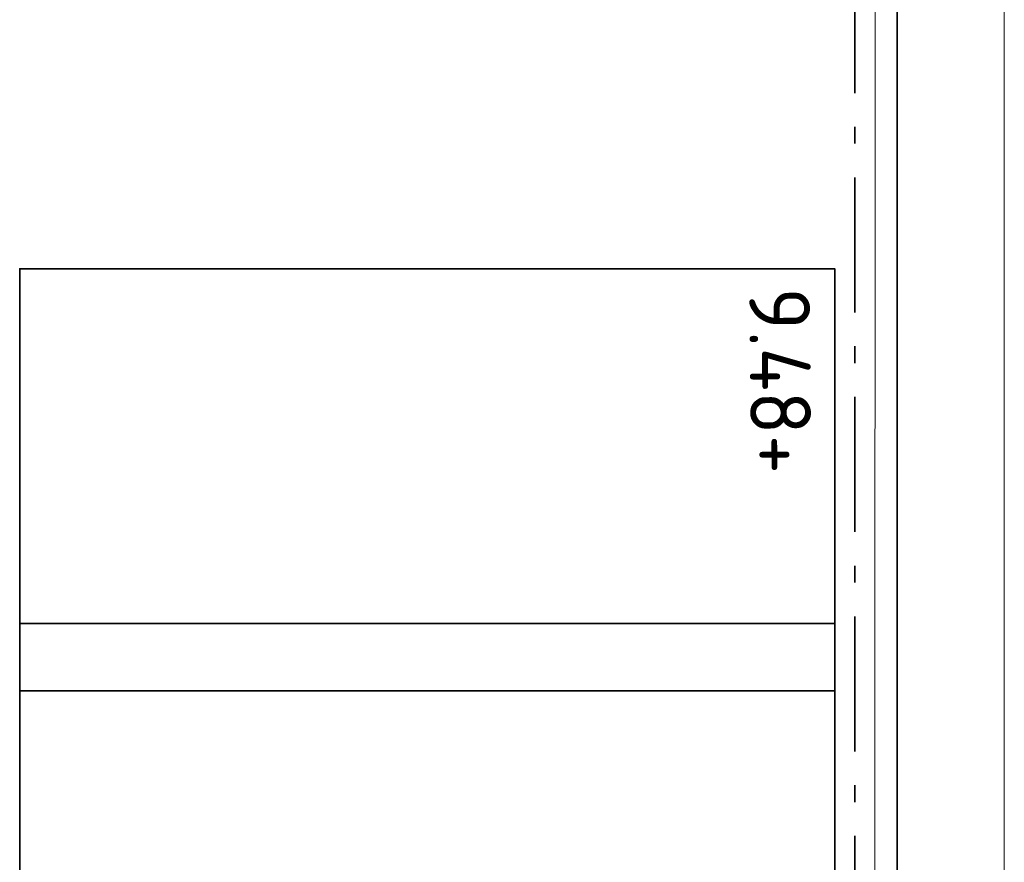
# Model space of a CAD drawing. Header units: metres. Extents: x 133 to 690, y 59 to 257.
# Tile 56 of 84: x 483.23 to 489.06, y 119.54 to 124.53. Entities that reach past the tile are written whole.
import ezdxf

# ---------------------------------------------------------------- set-up
doc = ezdxf.new("R2010")
doc.units = ezdxf.units.M
doc.header["$LTSCALE"] = 0.05
doc.linetypes.add('VH-OPSLUITBAND_120X250', pattern=[26, 16, -4, 2, -4])
for name, color, linetype, lineweight in [('N-WE-GR-HAAG-G', 253, 'GR-HAAG1', 9), ('N-WE-IE-TERREINAFSCHEIDING_KUNSTMATIG_RASTERHEKWERK-G', 4, 'IE-TERREINAFSCHEIDING-KUNSTMATIG-OPEN', 35), ('N-WE-VH-KANTOPSLUITING_OPSLUITBAND_120X250-G', 150, 'VH-OPSLUITBAND_120X250', 35), ('N-WE-VH-VERHARDING_GRASPLAAT-G', 70, 'Continuous', 35), ('N-WE-VH-VERHARDING_TEGEL_GRAS_VAKMARKERING-G', 252, 'Continuous', 35), ('X-XX-AL-HOOGTELABEL-T25', 7, 'Continuous', 25)]:
    doc.layers.add(name, color=color, linetype=linetype, lineweight=lineweight)
doc.styles.add('NLCS-ISO', font='NLCS-ISO.ttf')
doc.linetypes.add('GR-HAAG1', pattern='A,6,[176,NLCS.SHX,S=0.125,R=0,X=0,Y=0],-2', length=8)
doc.linetypes.add('IE-TERREINAFSCHEIDING-KUNSTMATIG-OPEN', pattern='A,7,-1.5,[67,NLCS.SHX,S=0.75,R=0,X=0,Y=0],-1.5', length=10)

msp = doc.modelspace()

# ---------------------------------------------------------------- linework, layer by layer
at = {"layer": 'N-WE-GR-HAAG-G'}
msp.add_lwpolyline([(489.0625, 101.9934), (489.0625, 129.6188), (483.2977, 130.3863), (483.312, 128.8153), (488.2987, 128.8108), (488.2874, 101.9934)], dxfattribs=at)
at = {"layer": 'N-WE-IE-TERREINAFSCHEIDING_KUNSTMATIG_RASTERHEKWERK-G', "flags": 128}
msp.add_lwpolyline([(483.4777, 130.2604), (483.4777, 128.8722), (488.4277, 128.8722), (488.4277, 101.9934)], dxfattribs=at)
at = {"layer": 'N-WE-VH-KANTOPSLUITING_OPSLUITBAND_120X250-G'}
msp.add_lwpolyline([(488.1777, 101.9934), (488.1777, 128.1722)], dxfattribs=at)
at = {"layer": 'N-WE-VH-VERHARDING_GRASPLAAT-G'}
for points in [[(488.0577, 120.9522), (488.0577, 123.0522), (483.2277, 123.0522), (483.2277, 120.9522), (488.0577, 120.9522)], [(488.0577, 118.4522), (488.0577, 120.5522), (483.2277, 120.5522), (483.2277, 118.4522), (488.0577, 118.4522)]]:
    msp.add_lwpolyline(points, close=True, dxfattribs=at)
at = {"layer": 'N-WE-VH-VERHARDING_TEGEL_GRAS_VAKMARKERING-G', "flags": 128}
msp.add_lwpolyline([(488.0577, 120.9522), (483.2277, 120.9522), (483.2277, 120.5522), (488.0577, 120.5522)], close=True, dxfattribs=at)

# ---------------------------------------------------------------- texts
at = {"layer": 'X-XX-AL-HOOGTELABEL-T25', "style": 'NLCS-ISO'}
msp.add_text('9.48+', height=0.36, rotation=270.42012, dxfattribs=at).set_placement((487.5504, 122.94))

doc.saveas('drawing.dxf')
